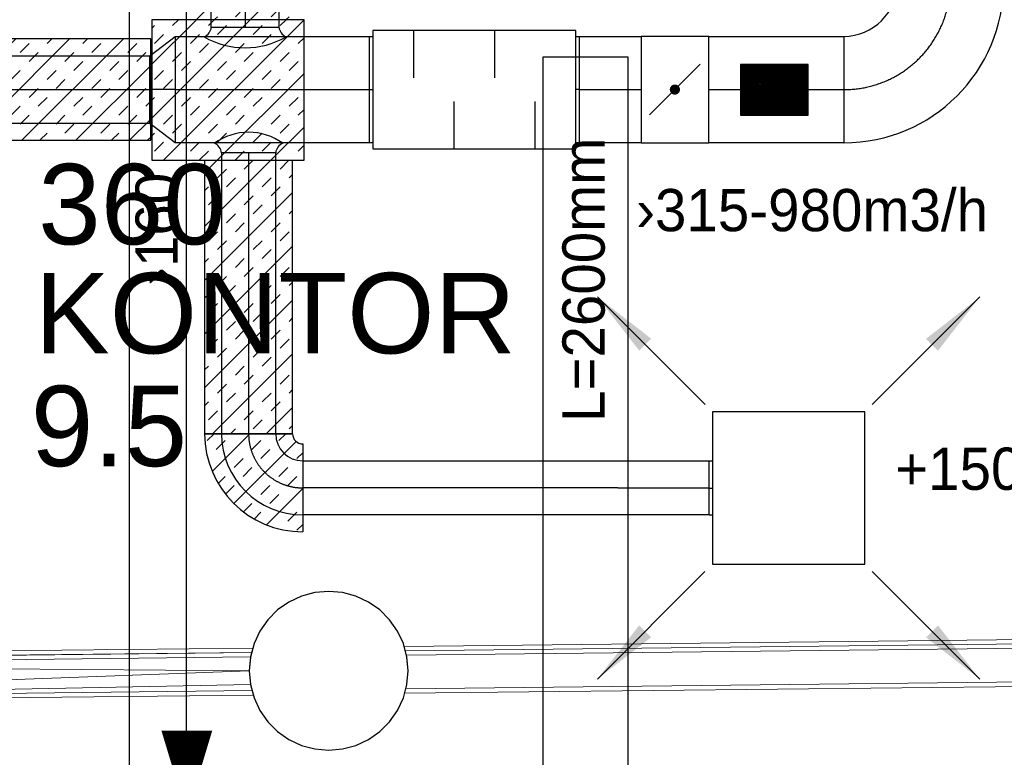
# Model space of a CAD drawing. Header units: millimetres. Extents: x 0 to 83130, y 0 to 57204.
# Tile 33 of 67: x 11189 to 14100, y 42303 to 44486. Entities that reach past the tile are written whole.
import ezdxf

# ---------------------------------------------------------------- set-up
doc = ezdxf.new("R2010")
doc.units = ezdxf.units.MM
doc.header["$LTSCALE"] = 100
doc.header["$MEASUREMENT"] = 0
doc.header["$PDMODE"] = 1
doc.linetypes.add('2V-CENT', pattern=[23, 20, -1.5, 0, -1.5])
doc.linetypes.add('V-V', pattern=[2, 1, 1])
doc.layers.get('0').update_dxf_attribs({"linetype": 'CONTINUOUS'})
for name, color, linetype in [('20603A200D001$0$832 Rominfo', 7, 'CONTINUOUS'), ('V060-', 3, 'CONTINUOUS'), ('V061-', 1, 'CONTINUOUS'), ('V070-', 3, 'CONTINUOUS'), ('V071-', 1, 'CONTINUOUS'), ('V110', 1, 'CONTINUOUS'), ('V110-', 6, 'CONTINUOUS'), ('V111', 1, 'CONTINUOUS'), ('xref', 7, 'CONTINUOUS')]:
    doc.layers.add(name, color=color, linetype=linetype)
doc.layers.add('20603A200D001$0$A-WALL', color=7, linetype='CONTINUOUS', lineweight=13)
doc.layers.add('20603A200D001$0$S-COLS', color=7, linetype='CONTINUOUS', lineweight=9)
doc.styles.add('20603A200D001$0$Arial', font='arial.ttf', dxfattribs={"height": 238.125})
doc.styles.add('FISO', font='fiso')
doc.styles.add('ISO', font='ISO')
doc.styles.add('SIMPLEX', font='SIMPLEX')

# ---------------------------------------------------------------- blocks, each defined once
blk = doc.blocks.new('CBOJ90_PB', base_point=(86107, 31352))
at = {"color": 0, "linetype": 'ByBlock'}
blk.add_arc((86106, 31353), 1, 270, 360, dxfattribs=at)
blk = doc.blocks.new('KBOJ90_PB', base_point=(86107, 31352))
at = {"color": 0, "linetype": 'ByBlock'}
for p, q in [((86106.5, 31353), (86107.5, 31353)), ((86106, 31352.5), (86106, 31351.5))]:
    blk.add_line(p, q, dxfattribs=at)
for radius in [1.5, 0.5]:
    blk.add_arc((86106, 31353), radius, 270, 360, dxfattribs=at)
blk = doc.blocks.new('3BOJ90_PB', base_point=(86107, 31352))
for p in [(86107, 31353), (86106, 31352)]:
    blk.add_point(p)
at = {"color": 1, "linetype": '2V-CENT'}
blk.add_blockref('CBOJ90_PB', (86107, 31352), dxfattribs=at)
at = {"color": 0, "linetype": 'ByBlock'}
blk.add_blockref('KBOJ90_PB', (86107, 31352), dxfattribs=at)
at = {"style": 'ISO', "flags": 3}
blk.add_attdef('0', (86107, 31352), '', height=1, dxfattribs=at)
blk = doc.blocks.new('LD_P')
for p, q in [((-0.5, 0.5), (-0.5, -0.5)), ((0.5, 0.5), (-0.5, 0.5)), ((0.5, -0.5), (0.5, 0.5)), ((-0.5, -0.5), (0.5, -0.5))]:
    blk.add_line(p, q)
at = {"color": 1}
for p, q in [((-0.3, 0.5), (-0.3, 0.1)), ((0.1, 0.5), (0.1, 0.1)), ((-0.1, -0.5), (-0.1, -0.1)), ((0.3, -0.5), (0.3, -0.1))]:
    blk.add_line(p, q, dxfattribs=at)
blk = doc.blocks.new('C3A', base_point=(16246, 22590.5))
at = {"color": 0, "linetype": 'ByBlock'}
blk.add_line((16247, 22590.5), (16246, 22590.5), dxfattribs=at)
blk = doc.blocks.new('K3A', base_point=(16246, 22590.5))
at = {"color": 0, "linetype": 'ByBlock'}
for p, q in [((16246, 22591), (16247, 22591)), ((16247, 22591), (16247, 22590)), ((16247, 22590), (16246, 22590))]:
    blk.add_line(p, q, dxfattribs=at)
blk = doc.blocks.new('33A', base_point=(16246, 22590.5))
blk.add_point((16247, 22590.5))
at = {"color": 0, "linetype": 'ByBlock'}
blk.add_blockref('K3A', (16246, 22590.5), dxfattribs=at)
at = {"color": 1, "linetype": '2V-CENT'}
blk.add_blockref('C3A', (16246, 22590.5), dxfattribs=at)
at = {"style": 'SIMPLEX', "flags": 3}
blk.add_attdef('0', (16246, 22590.5), '', height=1, dxfattribs=at)
blk = doc.blocks.new('KSP_P', base_point=(16239.5, 22597.5))
at = {"color": 0, "linetype": 'ByBlock'}
for p, q in [((16240, 22598), (16239, 22598)), ((16239, 22598), (16239, 22597)), ((16240, 22597), (16240, 22598)), ((16239, 22597), (16240, 22597))]:
    blk.add_line(p, q, dxfattribs=at)
blk = doc.blocks.new('2SP_P', base_point=(16239.5, 22597.5))
for p in [(16239, 22597.5), (16240, 22597.5)]:
    blk.add_point(p)
at = {"color": 0, "linetype": 'ByBlock'}
blk.add_blockref('KSP_P', (16239.5, 22597.5), dxfattribs=at)
at = {"style": 'SIMPLEX', "flags": 3}
blk.add_attdef('0', (16239.5, 22597.5), '', height=1, dxfattribs=at)
blk = doc.blocks.new('SPJALL', base_point=(16229, 22594))
at = {"color": 1}
blk.add_line((16228.625, 22593.625), (16229.375, 22594.375), dxfattribs=at)
at = {"color": 1, "const_width": 0.075}
blk.add_lwpolyline([(16229, 22594.0375, -1), (16229, 22593.9625, -1), (16229, 22594.0375, -1)], format="xyb", dxfattribs=at)
blk = doc.blocks.new('CCDIMF_315X200X75', base_point=(3095.5, 30301.1))
at = {"color": 0, "linetype": 'ByBlock'}
blk.add_line((3058, 30301.1), (3133, 30301.1), dxfattribs=at)
blk = doc.blocks.new('KCDIMF_315X200X75', base_point=(3095.5, 30301.1))
at = {"color": 0, "linetype": 'ByBlock'}
for p, q in [((3058, 30143.6), (3058, 30458.6)), ((3058, 30458.6), (3133, 30401.1)), ((3133, 30401.1), (3133, 30201.1)), ((3133, 30201.1), (3058, 30143.6))]:
    blk.add_line(p, q, dxfattribs=at)
blk = doc.blocks.new('3CDIMF_315X200X75', base_point=(3095.5, 30301.1))
for p in [(3058, 30301.1), (3133, 30301.1)]:
    blk.add_point(p)
at = {"color": 0, "linetype": 'ByBlock'}
blk.add_blockref('KCDIMF_315X200X75', (3095.5, 30301.1), dxfattribs=at)
at = {"color": 1, "linetype": '2V-CENT'}
blk.add_blockref('CCDIMF_315X200X75', (3095.5, 30301.1), dxfattribs=at)
at = {"style": 'SIMPLEX', "flags": 3}
blk.add_attdef('0', (3095.5, 30301.1), '', height=1, dxfattribs=at)
blk = doc.blocks.new('V420', base_point=(455, 404.5))
blk.add_line((455, 404.5), (464, 404.5))
blk.add_solid([(455, 404.5), (459, 405), (459, 404)])
blk = doc.blocks.new('V421', base_point=(455.5, 404.5))
at = {"rotation": 180}
blk.add_blockref('V420', (464.5, 404.5), dxfattribs=at)
blk = doc.blocks.new('TAK_P', base_point=(16247.5, 22586.5))
for p, q in [((16248, 22587), (16247, 22587)), ((16247, 22587), (16247, 22586)), ((16248, 22586), (16248, 22587)), ((16247, 22586), (16248, 22586))]:
    blk.add_line(p, q)
blk = doc.blocks.new('*X127')
at = {"color": 0}
for p, q in [((2210, 47022.9), (2227.4, 47040.3)), ((2210, 46916.8), (2317.4, 47024.2)), ((2227.4, 46987.2), (2253.9, 47013.8)), ((2333.5, 46987.2), (2353.2, 47007)), ((2360, 46960.7), (2385.2, 46985.9)), ((2229.7, 46777.4), (2413.6, 46961.3)), ((2280.4, 46934.2), (2306.9, 46960.7)), ((2306.9, 46907.7), (2333.5, 46934.2)), ((2413, 46907.7), (2438.6, 46933.3)), ((2227.4, 46881.2), (2253.9, 46907.7)), ((2253.9, 46854.7), (2280.4, 46881.2)), ((2360, 46854.7), (2386.5, 46881.2)), ((2439.5, 46881.2), (2460, 46901.7)), ((2366.2, 46754.8), (2477.7, 46866.3)), ((2386.5, 46828.1), (2413, 46854.7)), ((2210, 46810.7), (2227.4, 46828.1)), ((2306.9, 46801.6), (2333.5, 46828.1)), ((2333.5, 46775.1), (2360, 46801.6)), ((2439.5, 46775.1), (2466, 46801.6)), ((2260.2, 46754.8), (2280.4, 46775.1)), ((2472.3, 46754.8), (2492.6, 46775.1))]:
    blk.add_line(p, q, dxfattribs=at)
blk = doc.blocks.new('*X131')
at = {"color": 0}
for p, q in [((11705.3, 46229.8), (11961.6, 46486.1)), ((11705.3, 46388.9), (11802.5, 46486.1)), ((11746.8, 46483.4), (11749.5, 46486.1)), ((11852.9, 46483.4), (11855.5, 46486.1)), ((11879.4, 46456.9), (11905.9, 46483.4)), ((11985.5, 46456.9), (12005.3, 46476.7)), ((11705.3, 46441.9), (11720.3, 46456.9)), ((11799.8, 46430.4), (11826.4, 46456.9)), ((11826.4, 46403.9), (11852.9, 46430.4)), ((11932.4, 46403.9), (11958.9, 46430.4)), ((11746.8, 46377.4), (11773.3, 46403.9)), ((11958.9, 46377.4), (11985.5, 46403.9)), ((11705.3, 46070.7), (12005.3, 46370.7)), ((11773.3, 46350.8), (11799.8, 46377.4)), ((11879.4, 46350.8), (11905.9, 46377.4)), ((11705.3, 46335.8), (11720.3, 46350.8)), ((11905.9, 46324.3), (11932.4, 46350.8)), ((11720.3, 46297.8), (11746.8, 46324.3)), ((11826.4, 46297.8), (11852.9, 46324.3)), ((11773.3, 46244.8), (11799.8, 46271.3)), ((11852.9, 46271.3), (11879.4, 46297.8)), ((11958.9, 46271.3), (11985.5, 46297.8)), ((11799.8, 46218.3), (11826.4, 46244.8)), ((11905.9, 46218.3), (11932.4, 46244.8)), ((11985.5, 46244.8), (12005.3, 46264.6)), ((11705.3, 45911.6), (12005.3, 46211.6)), ((11720.3, 46191.8), (11746.8, 46218.3)), ((11932.4, 46191.8), (11958.9, 46218.3)), ((11746.8, 46165.2), (11773.3, 46191.8)), ((11852.9, 46165.2), (11879.4, 46191.8)), ((11879.4, 46138.7), (11905.9, 46165.2)), ((11985.5, 46138.7), (12005.3, 46158.5)), ((11705.3, 46123.7), (11720.3, 46138.7)), ((11799.8, 46112.2), (11826.4, 46138.7)), ((11826.4, 46085.7), (11852.9, 46112.2)), ((11932.4, 46085.7), (11958.9, 46112.2)), ((11746.8, 46059.2), (11773.3, 46085.7)), ((11958.9, 46059.2), (11985.5, 46085.7)), ((11705.3, 45752.5), (12005.3, 46052.5)), ((11773.3, 46032.7), (11799.8, 46059.2)), ((11879.4, 46032.7), (11905.9, 46059.2)), ((11705.3, 46017.6), (11720.3, 46032.7)), ((11905.9, 46006.1), (11932.4, 46032.7)), ((11720.3, 45979.6), (11746.8, 46006.1)), ((11826.4, 45979.6), (11852.9, 46006.1)), ((11852.9, 45953.1), (11879.4, 45979.6)), ((11958.9, 45953.1), (11985.5, 45979.6)), ((11773.3, 45926.6), (11799.8, 45953.1)), ((11799.8, 45900.1), (11826.4, 45926.6)), ((11905.9, 45900.1), (11932.4, 45926.6)), ((11985.5, 45926.6), (12005.3, 45946.4)), ((11705.3, 45593.4), (12005.3, 45893.4)), ((11720.3, 45873.6), (11746.8, 45900.1)), ((11932.4, 45873.6), (11958.9, 45900.1)), ((11746.8, 45847), (11773.3, 45873.6)), ((11852.9, 45847), (11879.4, 45873.6)), ((11879.4, 45820.5), (11905.9, 45847)), ((11985.5, 45820.5), (12005.3, 45840.3)), ((11705.3, 45805.5), (11720.3, 45820.5)), ((11799.8, 45794), (11826.4, 45820.5)), ((11826.4, 45767.5), (11852.9, 45794)), ((11932.4, 45767.5), (11958.9, 45794)), ((11746.8, 45741), (11773.3, 45767.5)), ((11958.9, 45741), (11985.5, 45767.5)), ((11705.3, 45434.3), (12005.3, 45734.3)), ((11773.3, 45714.5), (11799.8, 45741)), ((11879.4, 45714.5), (11905.9, 45741)), ((11705.3, 45699.4), (11720.3, 45714.5)), ((11720.3, 45661.4), (11746.8, 45687.9)), ((11826.4, 45661.4), (11852.9, 45687.9)), ((11905.9, 45687.9), (11932.4, 45714.5)), ((11852.9, 45634.9), (11879.4, 45661.4)), ((11958.9, 45634.9), (11985.5, 45661.4)), ((11773.3, 45608.4), (11799.8, 45634.9)), ((11799.8, 45581.9), (11826.4, 45608.4)), ((11905.9, 45581.9), (11932.4, 45608.4)), ((11985.5, 45608.4), (12005.3, 45628.2)), ((11705.3, 45275.2), (12005.3, 45575.2)), ((11720.3, 45555.4), (11746.8, 45581.9)), ((11932.4, 45555.4), (11958.9, 45581.9)), ((11746.8, 45528.8), (11773.3, 45555.4)), ((11852.9, 45528.8), (11879.4, 45555.4)), ((11879.4, 45502.3), (11905.9, 45528.8)), ((11985.5, 45502.3), (12005.3, 45522.1)), ((11705.3, 45487.3), (11720.3, 45502.3)), ((11799.8, 45475.8), (11826.4, 45502.3)), ((11826.4, 45449.3), (11852.9, 45475.8)), ((11932.4, 45449.3), (11958.9, 45475.8)), ((11746.8, 45422.8), (11773.3, 45449.3)), ((11958.9, 45422.8), (11985.5, 45449.3)), ((11705.3, 45116.1), (12005.3, 45416.1)), ((11705.3, 45381.2), (11720.3, 45396.3)), ((11773.3, 45396.3), (11799.8, 45422.8)), ((11879.4, 45396.3), (11905.9, 45422.8)), ((11905.9, 45369.7), (11932.4, 45396.3)), ((11720.3, 45343.2), (11746.8, 45369.7)), ((11826.4, 45343.2), (11852.9, 45369.7)), ((11852.9, 45316.7), (11879.4, 45343.2)), ((11958.9, 45316.7), (11985.5, 45343.2)), ((11773.3, 45290.2), (11799.8, 45316.7)), ((11985.5, 45290.2), (12005.3, 45310)), ((11799.8, 45263.7), (11826.4, 45290.2)), ((11905.9, 45263.7), (11932.4, 45290.2)), ((11705.3, 44957), (12005.3, 45257)), ((11720.3, 45237.2), (11746.8, 45263.7)), ((11932.4, 45237.2), (11958.9, 45263.7)), ((11746.8, 45210.6), (11773.3, 45237.2)), ((11852.9, 45210.6), (11879.4, 45237.2)), ((11879.4, 45184.1), (11905.9, 45210.6)), ((11985.5, 45184.1), (12005.3, 45203.9)), ((11705.3, 45169.1), (11720.3, 45184.1)), ((11799.8, 45157.6), (11826.4, 45184.1)), ((11826.4, 45131.1), (11852.9, 45157.6)), ((11932.4, 45131.1), (11958.9, 45157.6)), ((11746.8, 45104.6), (11773.3, 45131.1)), ((11773.3, 45078.1), (11799.8, 45104.6)), ((11879.4, 45078.1), (11905.9, 45104.6)), ((11958.9, 45104.6), (11985.5, 45131.1)), ((11705.3, 44797.9), (12005.3, 45097.9)), ((11705.3, 45063), (11720.3, 45078.1)), ((11905.9, 45051.5), (11932.4, 45078.1)), ((11720.3, 45025), (11746.8, 45051.5)), ((11826.4, 45025), (11852.9, 45051.5)), ((11852.9, 44998.5), (11879.4, 45025)), ((11958.9, 44998.5), (11985.5, 45025)), ((11773.3, 44972), (11799.8, 44998.5)), ((11985.5, 44972), (12005.3, 44991.8)), ((11799.8, 44945.5), (11826.4, 44972)), ((11905.9, 44945.5), (11932.4, 44972)), ((11705.3, 44638.8), (12005.3, 44938.8)), ((11720.3, 44919), (11746.8, 44945.5)), ((11932.4, 44919), (11958.9, 44945.5)), ((11746.8, 44892.4), (11773.3, 44919)), ((11852.9, 44892.4), (11879.4, 44919)), ((11879.4, 44865.9), (11905.9, 44892.4)), ((11985.5, 44865.9), (12005.3, 44885.7)), ((11705.3, 44850.9), (11720.3, 44865.9)), ((11799.8, 44839.4), (11826.4, 44865.9)), ((11826.4, 44812.9), (11852.9, 44839.4)), ((11932.4, 44812.9), (11958.9, 44839.4)), ((11746.8, 44786.4), (11773.3, 44812.9)), ((11773.3, 44759.9), (11799.8, 44786.4)), ((11879.4, 44759.9), (11905.9, 44786.4)), ((11958.9, 44786.4), (11985.5, 44812.9)), ((11705.3, 44744.8), (11720.3, 44759.9)), ((11711.7, 44486.1), (12005.3, 44779.7)), ((11905.9, 44733.3), (11932.4, 44759.9)), ((11720.3, 44706.8), (11746.8, 44733.3)), ((11826.4, 44706.8), (11852.9, 44733.3)), ((11852.9, 44680.3), (11879.4, 44706.8)), ((11958.9, 44680.3), (11985.5, 44706.8)), ((11773.3, 44653.8), (11799.8, 44680.3)), ((11985.5, 44653.8), (12005.3, 44673.6)), ((11799.8, 44627.3), (11826.4, 44653.8)), ((11905.9, 44627.3), (11932.4, 44653.8)), ((11720.3, 44600.8), (11746.8, 44627.3)), ((11870.8, 44486.1), (12005.3, 44620.6)), ((11932.4, 44600.8), (11958.9, 44627.3)), ((11746.8, 44574.2), (11773.3, 44600.8)), ((11852.9, 44574.2), (11879.4, 44600.8)), ((11879.4, 44547.7), (11905.9, 44574.2)), ((11985.5, 44547.7), (12005.3, 44567.5)), ((11705.3, 44532.7), (11720.3, 44547.7)), ((11799.8, 44521.2), (11826.4, 44547.7)), ((11764.7, 44486.1), (11773.3, 44494.7)), ((11826.4, 44494.7), (11852.9, 44521.2)), ((11932.4, 44494.7), (11958.9, 44521.2)), ((11976.8, 44486.1), (11985.5, 44494.7)), ((11579.4, 44353.8), (11711.2, 44485.6)), ((11579.4, 44194.7), (11870.3, 44485.6)), ((11579.4, 44459.9), (11587.7, 44468.2)), ((11614.4, 44070.6), (12029.4, 44485.6)), ((11640.7, 44468.2), (11658.1, 44485.6)), ((11746.8, 44468.2), (11764.2, 44485.6)), ((11773.3, 44441.7), (11799.8, 44468.2)), ((11879.4, 44441.7), (11905.9, 44468.2)), ((11958.9, 44468.2), (11976.3, 44485.6)), ((11587.7, 44415.1), (11614.2, 44441.7)), ((11693.8, 44415.1), (11720.3, 44441.7)), ((11905.9, 44415.1), (11932.4, 44441.7)), ((10102.8, 44415.1), (10116.5, 44428.9)), ((10102.9, 44309.2), (10222.6, 44428.9)), ((10113.9, 44161.1), (10381.7, 44428.9)), ((10129.3, 44388.6), (10155.8, 44415.1)), ((10235.4, 44388.6), (10261.9, 44415.1)), ((10240.8, 44128.9), (10540.8, 44428.9)), ((10314.9, 44415.1), (10328.6, 44428.9)), ((10399.9, 44128.9), (10699.9, 44428.9)), ((10421, 44415.1), (10434.7, 44428.9)), ((10447.5, 44388.6), (10474, 44415.1)), ((10553.6, 44388.6), (10580.1, 44415.1)), ((10559, 44128.9), (10859, 44428.9)), ((10633.1, 44415.1), (10646.8, 44428.9)), ((10718.1, 44128.9), (11018.1, 44428.9)), ((10739.2, 44415.1), (10752.9, 44428.9)), ((10765.7, 44388.6), (10792.2, 44415.1)), ((10871.8, 44388.6), (10898.3, 44415.1)), ((10877.2, 44128.9), (11177.2, 44428.9)), ((10951.3, 44415.1), (10965, 44428.9)), ((11036.3, 44128.9), (11336.3, 44428.9)), ((11057.4, 44415.1), (11071.1, 44428.9)), ((11083.9, 44388.6), (11110.4, 44415.1)), ((11190, 44388.6), (11216.5, 44415.1)), ((11195.4, 44128.9), (11495.4, 44428.9)), ((11269.5, 44415.1), (11283.2, 44428.9)), ((11375.6, 44415.1), (11389.3, 44428.9)), ((11402.1, 44388.6), (11428.6, 44415.1)), ((11508.2, 44388.6), (11534.7, 44415.1)), ((11720.3, 44388.6), (11746.8, 44415.1)), ((11826.4, 44388.6), (11852.9, 44415.1)), ((12012, 44415.1), (12029.4, 44432.6)), ((10261.9, 44362.1), (10288.4, 44388.6)), ((10368, 44362.1), (10394.5, 44388.6)), ((10580.1, 44362.1), (10606.6, 44388.6)), ((10686.2, 44362.1), (10712.7, 44388.6)), ((10898.3, 44362.1), (10924.8, 44388.6)), ((11004.3, 44362.1), (11030.9, 44388.6)), ((11216.5, 44362.1), (11243, 44388.6)), ((11322.5, 44362.1), (11349.1, 44388.6)), ((11534.7, 44362.1), (11561.2, 44388.6)), ((11640.7, 44362.1), (11667.3, 44388.6)), ((11852.9, 44362.1), (11879.4, 44388.6)), ((11958.9, 44362.1), (11985.5, 44388.6)), ((10099.3, 44358.6), (10102.8, 44362.1)), ((10182.3, 44335.6), (10208.9, 44362.1)), ((10394.5, 44335.6), (10421, 44362.1)), ((10500.5, 44335.6), (10527.1, 44362.1)), ((10712.7, 44335.6), (10739.2, 44362.1)), ((10818.7, 44335.6), (10845.3, 44362.1)), ((11030.9, 44335.6), (11057.4, 44362.1)), ((11136.9, 44335.6), (11163.4, 44362.1)), ((11349.1, 44335.6), (11375.6, 44362.1)), ((11354.5, 44128.9), (11576.3, 44350.7)), ((11455.1, 44335.6), (11481.6, 44362.1)), ((11667.3, 44335.6), (11693.8, 44362.1)), ((11773.3, 44335.6), (11799.8, 44362.1)), ((11985.5, 44335.6), (12012, 44362.1)), ((10208.9, 44309.1), (10235.4, 44335.6)), ((10314.9, 44309.1), (10341.4, 44335.6)), ((10527.1, 44309.1), (10553.6, 44335.6)), ((10633.1, 44309.1), (10659.6, 44335.6)), ((10845.3, 44309.1), (10871.8, 44335.6)), ((10951.3, 44309.1), (10977.8, 44335.6)), ((11163.4, 44309.1), (11190, 44335.6)), ((11269.5, 44309.1), (11296, 44335.6)), ((11481.6, 44309.1), (11508.2, 44335.6)), ((11587.7, 44309.1), (11614.2, 44335.6)), ((11773.5, 44070.6), (12029.4, 44326.5)), ((11799.8, 44309.1), (11826.4, 44335.6)), ((11905.9, 44309.1), (11932.4, 44335.6)), ((10129.3, 44282.6), (10155.8, 44309.1)), ((10341.4, 44282.6), (10368, 44309.1)), ((10447.5, 44282.6), (10474, 44309.1)), ((10659.6, 44282.6), (10686.2, 44309.1)), ((10765.7, 44282.6), (10792.2, 44309.1)), ((10977.8, 44282.6), (11004.3, 44309.1)), ((11083.9, 44282.6), (11110.4, 44309.1)), ((11296, 44282.6), (11322.5, 44309.1)), ((11402.1, 44282.6), (11428.6, 44309.1)), ((11614.2, 44282.6), (11640.7, 44309.1)), ((11720.3, 44282.6), (11746.8, 44309.1)), ((11932.4, 44282.6), (11958.9, 44309.1)), ((10155.8, 44256), (10182.3, 44282.6)), ((10261.9, 44256), (10288.4, 44282.6)), ((10474, 44256), (10500.5, 44282.6)), ((10580.1, 44256), (10606.6, 44282.6)), ((10792.2, 44256), (10818.7, 44282.6)), ((10898.3, 44256), (10924.8, 44282.6)), ((11110.4, 44256), (11136.9, 44282.6)), ((11216.5, 44256), (11243, 44282.6)), ((11428.6, 44256), (11455.1, 44282.6)), ((11534.7, 44256), (11561.2, 44282.6)), ((11746.8, 44256), (11773.3, 44282.6)), ((11852.9, 44256), (11879.4, 44282.6)), ((10288.4, 44229.5), (10314.9, 44256)), ((10394.5, 44229.5), (10421, 44256)), ((10606.6, 44229.5), (10633.1, 44256)), ((10712.7, 44229.5), (10739.2, 44256)), ((10924.8, 44229.5), (10951.3, 44256)), ((11030.9, 44229.5), (11057.4, 44256)), ((11243, 44229.5), (11269.5, 44256)), ((11349.1, 44229.5), (11375.6, 44256)), ((11561.2, 44229.5), (11576.3, 44244.6)), ((11579.4, 44247.8), (11587.7, 44256)), ((11667.3, 44229.5), (11693.8, 44256)), ((11879.4, 44229.5), (11905.9, 44256)), ((11985.5, 44229.5), (12012, 44256)), ((10110.3, 44210.5), (10129.3, 44229.5)), ((10208.9, 44203), (10235.4, 44229.5)), ((10235.4, 44176.5), (10261.9, 44203)), ((10341.4, 44176.5), (10368, 44203)), ((10421, 44203), (10447.5, 44229.5)), ((10527.1, 44203), (10553.6, 44229.5)), ((10553.6, 44176.5), (10580.1, 44203)), ((10659.6, 44176.5), (10686.2, 44203)), ((10739.2, 44203), (10765.7, 44229.5)), ((10845.3, 44203), (10871.8, 44229.5)), ((10871.8, 44176.5), (10898.3, 44203)), ((10977.8, 44176.5), (11004.3, 44203)), ((11057.4, 44203), (11083.9, 44229.5)), ((11163.4, 44203), (11190, 44229.5)), ((11190, 44176.5), (11216.5, 44203)), ((11296, 44176.5), (11322.5, 44203)), ((11375.6, 44203), (11402.1, 44229.5)), ((11481.6, 44203), (11508.2, 44229.5)), ((11508.2, 44176.5), (11534.7, 44203)), ((11614.2, 44176.5), (11640.7, 44203)), ((11693.8, 44203), (11720.3, 44229.5)), ((11799.8, 44203), (11826.4, 44229.5)), ((11826.4, 44176.5), (11852.9, 44203)), ((11932.4, 44176.5), (11958.9, 44203)), ((12012, 44203), (12029.4, 44220.5)), ((10155.8, 44150), (10182.3, 44176.5)), ((10368, 44150), (10394.5, 44176.5)), ((10474, 44150), (10500.5, 44176.5)), ((10686.2, 44150), (10712.7, 44176.5)), ((10792.2, 44150), (10818.7, 44176.5)), ((11004.3, 44150), (11030.9, 44176.5)), ((11110.4, 44150), (11136.9, 44176.5)), ((11322.5, 44150), (11349.1, 44176.5)), ((11428.6, 44150), (11455.1, 44176.5)), ((11513.6, 44128.9), (11576.3, 44191.6)), ((11640.7, 44150), (11667.3, 44176.5)), ((11746.8, 44150), (11773.3, 44176.5)), ((11958.9, 44150), (11985.5, 44176.5)), ((10187.7, 44128.9), (10208.9, 44150)), ((10293.8, 44128.9), (10314.9, 44150)), ((10505.9, 44128.9), (10527.1, 44150)), ((10612, 44128.9), (10633.1, 44150)), ((10824.1, 44128.9), (10845.3, 44150)), ((10930.2, 44128.9), (10951.3, 44150)), ((11142.3, 44128.9), (11163.4, 44150)), ((11248.4, 44128.9), (11269.5, 44150)), ((11460.5, 44128.9), (11481.6, 44150)), ((11579.4, 44141.7), (11587.7, 44150)), ((11773.3, 44123.5), (11799.8, 44150)), ((11879.4, 44123.5), (11905.9, 44150)), ((11932.6, 44070.6), (12029.4, 44167.4)), ((11566.6, 44128.9), (11576.3, 44138.6)), ((11587.7, 44096.9), (11614.2, 44123.5)), ((11693.8, 44096.9), (11720.3, 44123.5)), ((11905.9, 44096.9), (11932.4, 44123.5)), ((12012, 44096.9), (12029.4, 44114.4)), ((11720.4, 44070.6), (11746.8, 44096.9)), ((11826.5, 44070.6), (11852.9, 44096.9)), ((11735.6, 44032.7), (11771.7, 44068.8)), ((11735.6, 43873.6), (11930.8, 44068.8)), ((11852.9, 44043.9), (11877.8, 44068.8)), ((11958.9, 44043.9), (11983.9, 44068.8)), ((11773.3, 44017.4), (11799.8, 44043.9)), ((11985.5, 44017.4), (11995.6, 44027.6)), ((11799.8, 43990.9), (11826.4, 44017.4)), ((11905.9, 43990.9), (11932.4, 44017.4)), ((11735.6, 43979.7), (11746.8, 43990.9)), ((11735.6, 43714.5), (11995.6, 43974.5)), ((11932.4, 43964.4), (11958.9, 43990.9)), ((11746.8, 43937.8), (11773.3, 43964.4)), ((11852.9, 43937.8), (11879.4, 43964.4)), ((11799.8, 43884.8), (11826.4, 43911.3)), ((11879.4, 43911.3), (11905.9, 43937.8)), ((11985.5, 43911.3), (11995.6, 43921.5)), ((11826.4, 43858.3), (11852.9, 43884.8)), ((11932.4, 43858.3), (11958.9, 43884.8)), ((11746.8, 43831.8), (11773.3, 43858.3)), ((11958.9, 43831.8), (11985.5, 43858.3)), ((11773.3, 43805.3), (11799.8, 43831.8)), ((11879.4, 43805.3), (11905.9, 43831.8)), ((11735.6, 43555.4), (11995.6, 43815.4)), ((11905.9, 43778.7), (11932.4, 43805.3)), ((11735.6, 43767.6), (11746.8, 43778.7)), ((11826.4, 43752.2), (11852.9, 43778.7)), ((11852.9, 43725.7), (11879.4, 43752.2)), ((11958.9, 43725.7), (11985.5, 43752.2)), ((11773.3, 43699.2), (11799.8, 43725.7)), ((11985.5, 43699.2), (11995.6, 43709.4)), ((11799.8, 43672.7), (11826.4, 43699.2)), ((11905.9, 43672.7), (11932.4, 43699.2)), ((11735.6, 43661.5), (11746.8, 43672.7)), ((11735.6, 43396.3), (11995.6, 43656.3)), ((11932.4, 43646.2), (11958.9, 43672.7)), ((11746.8, 43619.6), (11773.3, 43646.2)), ((11852.9, 43619.6), (11879.4, 43646.2)), ((11879.4, 43593.1), (11905.9, 43619.6)), ((11799.8, 43566.6), (11826.4, 43593.1)), ((11985.5, 43593.1), (11995.6, 43603.3)), ((11826.4, 43540.1), (11852.9, 43566.6)), ((11932.4, 43540.1), (11958.9, 43566.6)), ((11746.8, 43513.6), (11773.3, 43540.1)), ((11958.9, 43513.6), (11985.5, 43540.1)), ((11773.3, 43487.1), (11799.8, 43513.6)), ((11879.4, 43487.1), (11905.9, 43513.6)), ((11758.8, 43260.4), (11995.6, 43497.2)), ((11905.9, 43460.6), (11932.4, 43487.1)), ((11735.6, 43449.4), (11746.8, 43460.6)), ((11826.4, 43434), (11852.9, 43460.6)), ((11852.9, 43407.5), (11879.4, 43434)), ((11958.9, 43407.5), (11985.5, 43434)), ((11773.3, 43381), (11799.8, 43407.5)), ((11985.5, 43381), (11995.6, 43391.2)), ((11799.8, 43354.5), (11826.4, 43381)), ((11905.9, 43354.5), (11932.4, 43381)), ((11735.6, 43343.3), (11746.8, 43354.5)), ((11917.9, 43260.4), (11995.6, 43338.1)), ((11932.4, 43328), (11958.9, 43354.5)), ((11746.8, 43301.5), (11773.3, 43328)), ((11852.9, 43301.5), (11879.4, 43328)), ((11879.4, 43274.9), (11905.9, 43301.5)), ((11811.8, 43260.4), (11826.4, 43274.9)), ((11985.5, 43274.9), (11995.6, 43285.1))]:
    blk.add_line(p, q, dxfattribs=at)
blk = doc.blocks.new('*X123')
at = {"color": 0}
for p, q in [((52042.3, 22944.8), (52338.1, 23240.6)), ((52042.3, 22953.7), (52329.2, 23240.6)), ((52042.3, 22962.5), (52320.4, 23240.6)), ((52042.3, 22971.4), (52311.6, 23240.6)), ((52042.3, 22980.2), (52302.7, 23240.6)), ((52042.3, 22989), (52293.9, 23240.6)), ((52042.3, 22997.9), (52285, 23240.6)), ((52042.3, 23006.7), (52276.2, 23240.6)), ((52042.3, 23015.6), (52267.4, 23240.6)), ((52042.3, 23024.4), (52258.5, 23240.6)), ((52042.3, 23033.2), (52249.7, 23240.6)), ((52042.3, 23042.1), (52240.8, 23240.6)), ((52042.3, 23050.9), (52232, 23240.6)), ((52042.3, 23059.7), (52223.2, 23240.6)), ((52042.3, 23068.6), (52214.3, 23240.6)), ((52042.3, 23077.4), (52205.5, 23240.6)), ((52042.3, 23086.3), (52196.7, 23240.6)), ((52042.3, 23095.1), (52187.8, 23240.6)), ((52042.3, 23103.9), (52179, 23240.6)), ((52042.3, 23112.8), (52170.1, 23240.6)), ((52042.3, 23121.6), (52161.3, 23240.6)), ((52042.3, 23130.5), (52152.5, 23240.6)), ((52042.3, 23139.3), (52143.6, 23240.6)), ((52042.3, 23148.1), (52134.8, 23240.6)), ((52042.3, 23157), (52125.9, 23240.6)), ((52042.3, 23165.8), (52117.1, 23240.6)), ((52042.3, 23174.7), (52108.3, 23240.6)), ((52042.3, 23183.5), (52099.4, 23240.6)), ((52042.3, 23192.3), (52090.6, 23240.6)), ((52042.3, 23201.2), (52081.7, 23240.6)), ((52042.3, 23210), (52072.9, 23240.6)), ((52042.3, 23218.8), (52064.1, 23240.6)), ((52042.3, 23227.7), (52055.2, 23240.6)), ((52042.3, 23236.5), (52046.4, 23240.6)), ((52046.9, 22940.6), (52346.9, 23240.6)), ((52055.8, 22940.6), (52355.8, 23240.6)), ((52064.6, 22940.6), (52364.6, 23240.6)), ((52073.4, 22940.6), (52373.4, 23240.6)), ((52082.3, 22940.6), (52382.3, 23240.6)), ((52091.1, 22940.6), (52391.1, 23240.6)), ((52099.9, 22940.6), (52399.9, 23240.6)), ((52108.8, 22940.6), (52408.8, 23240.6)), ((52117.6, 22940.6), (52417.6, 23240.6)), ((52126.5, 22940.6), (52426.5, 23240.6)), ((52135.3, 22940.6), (52435.3, 23240.6)), ((52144.1, 22940.6), (52442.3, 23238.8)), ((52153, 22940.6), (52442.3, 23229.9)), ((52161.8, 22940.6), (52442.3, 23221.1)), ((52170.7, 22940.6), (52442.3, 23212.3)), ((52179.5, 22940.6), (52442.3, 23203.4)), ((52188.3, 22940.6), (52442.3, 23194.6)), ((52197.2, 22940.6), (52442.3, 23185.7)), ((52206, 22940.6), (52442.3, 23176.9)), ((52214.9, 22940.6), (52442.3, 23168.1)), ((52223.7, 22940.6), (52442.3, 23159.2)), ((52232.5, 22940.6), (52442.3, 23150.4)), ((52241.4, 22940.6), (52442.3, 23141.5)), ((52250.2, 22940.6), (52442.3, 23132.7)), ((52259, 22940.6), (52442.3, 23123.9)), ((52267.9, 22940.6), (52442.3, 23115)), ((52276.7, 22940.6), (52442.3, 23106.2)), ((52285.6, 22940.6), (52442.3, 23097.4)), ((52294.4, 22940.6), (52442.3, 23088.5)), ((52303.2, 22940.6), (52442.3, 23079.7)), ((52312.1, 22940.6), (52442.3, 23070.8)), ((52320.9, 22940.6), (52442.3, 23062)), ((52329.8, 22940.6), (52442.3, 23053.2)), ((52338.6, 22940.6), (52442.3, 23044.3)), ((52347.4, 22940.6), (52442.3, 23035.5)), ((52356.3, 22940.6), (52442.3, 23026.6)), ((52365.1, 22940.6), (52442.3, 23017.8)), ((52374, 22940.6), (52442.3, 23009)), ((52382.8, 22940.6), (52442.3, 23000.1)), ((52391.6, 22940.6), (52442.3, 22991.3)), ((52400.5, 22940.6), (52442.3, 22982.4)), ((52409.3, 22940.6), (52442.3, 22973.6)), ((52418.1, 22940.6), (52442.3, 22964.8)), ((52427, 22940.6), (52442.3, 22955.9)), ((52435.8, 22940.6), (52442.3, 22947.1))]:
    blk.add_line(p, q, dxfattribs=at)
blk = doc.blocks.new('20603A200D001$0$COLUMN 518587 - COLUMN 518587-372124-P03')
at = {"layer": '20603A200D001$0$S-COLS', "lineweight": 30}
for p, q in [((0, 235), (-40.8, 231.4)), ((40.8, 231.4), (0, 235)), ((-80.4, 220.8), (-117.5, 203.5)), ((-40.8, 231.4), (-80.4, 220.8)), ((80.4, 220.8), (40.8, 231.4)), ((117.5, 203.5), (80.4, 220.8)), ((-151.1, 180), (-180, 151.1)), ((-117.5, 203.5), (-151.1, 180)), ((151.1, 180), (117.5, 203.5)), ((180, 151.1), (151.1, 180)), ((-180, 151.1), (-203.5, 117.5)), ((203.5, 117.5), (180, 151.1)), ((-203.5, 117.5), (-220.8, 80.4)), ((220.8, 80.4), (203.5, 117.5)), ((-220.8, 80.4), (-231.4, 40.8)), ((231.4, 40.8), (220.8, 80.4)), ((-231.4, 40.8), (-235, 0)), ((235, 0), (231.4, 40.8)), ((-235, 0), (-231.4, -40.8)), ((231.4, -40.8), (235, 0)), ((-231.4, -40.8), (-220.8, -80.4)), ((220.8, -80.4), (231.4, -40.8)), ((-220.8, -80.4), (-203.5, -117.5)), ((203.5, -117.5), (220.8, -80.4)), ((-203.5, -117.5), (-180, -151.1)), ((180, -151.1), (203.5, -117.5)), ((-180, -151.1), (-151.1, -180)), ((151.1, -180), (180, -151.1)), ((-151.1, -180), (-117.5, -203.5)), ((-117.5, -203.5), (-80.4, -220.8)), ((80.4, -220.8), (117.5, -203.5)), ((117.5, -203.5), (151.1, -180)), ((-80.4, -220.8), (-40.8, -231.4)), ((-40.8, -231.4), (0, -235)), ((0, -235), (40.8, -231.4)), ((40.8, -231.4), (80.4, -220.8))]:
    blk.add_line(p, q, dxfattribs=at)
blk = doc.blocks.new('20603A200D001$0$IV02_37dB 552578 - IV02_37dB-321162-P03')
at = {"layer": '20603A200D001$0$A-WALL'}
for p, q in [((29919.7, 40324.7), (27795.1, 40300.8)), ((27795.1, 40300.8), (27798.5, 40287.8)), ((27795.1, 40300.8), (27798.5, 40287.8)), ((27798.5, 40287.8), (27795.1, 40300.8)), ((27798.5, 40287.8), (29919.9, 40311.7)), ((27798.5, 40287.8), (29919.9, 40311.7)), ((29919.9, 40311.7), (27798.5, 40287.8)), ((29919.9, 40311.7), (27798.5, 40287.8)), ((29919.9, 40311.7), (27798.5, 40287.8)), ((27798.5, 40287.8), (29919.9, 40311.7)), ((27344.1, 40282.7), (25109.3, 40257.5)), ((27344.1, 40282.7), (25109.3, 40257.5)), ((25109.3, 40257.5), (27344.1, 40282.7)), ((27347.6, 40295.8), (25122.1, 40270.7)), ((25122.3, 40257.7), (27344.1, 40282.7)), ((25122.3, 40257.7), (27344.1, 40282.7)), ((27344.1, 40282.7), (25122.3, 40257.7)), ((27340.6, 40269.7), (27344.1, 40282.7)), ((27340.6, 40269.7), (27344.1, 40282.7)), ((27344.1, 40282.7), (27340.6, 40269.7)), ((27344.1, 40282.7), (27347.6, 40295.8)), ((27344.1, 40282.7), (27347.6, 40295.8)), ((27347.6, 40295.8), (27344.1, 40282.7)), ((27798.5, 40287.8), (27802, 40274.9)), ((27798.5, 40287.8), (27802, 40274.9)), ((27802, 40274.9), (27798.5, 40287.8)), ((27802, 40274.9), (29920, 40298.7)), ((27802, 40274.9), (29920, 40298.7)), ((29920, 40298.7), (27802, 40274.9)), ((29920, 40298.7), (27802, 40274.9)), ((29920, 40298.7), (27802, 40274.9)), ((27802, 40274.9), (29920, 40298.7)), ((27802, 40274.9), (27803.4, 40269.6)), ((27802, 40274.9), (27803.4, 40269.6)), ((27803.4, 40269.6), (27802, 40274.9)), ((27340.6, 40269.7), (25109.4, 40244.5)), ((25109.4, 40244.5), (27340.6, 40269.7)), ((25109.4, 40244.5), (27340.6, 40269.7)), ((27340.6, 40269.7), (25109.4, 40244.5)), ((25109.4, 40244.5), (27340.6, 40269.6)), ((27337, 40228.8), (25109.4, 40244.5)), ((27340.6, 40269.7), (26165.6, 40256.4)), ((27340.6, 40269.7), (26165.6, 40256.4)), ((27337, 40228.8), (27340.6, 40269.6)), ((27337, 40228.8), (27340.6, 40269.6)), ((27337, 40228.8), (27338.9, 40250.3)), ((27338.9, 40250.3), (27340.6, 40269.6)), ((27340.6, 40269.6), (27338.9, 40250.3)), ((27340.6, 40269.7), (27340.6, 40269.6)), ((27340.6, 40269.6), (27340.6, 40269.6)), ((27340.6, 40269.6), (27340.6, 40269.6)), ((27340.6, 40269.6), (27340.6, 40269.6)), ((27340.6, 40269.6), (27340.6, 40269.6)), ((27340.6, 40269.6), (27340.6, 40269.6)), ((27803.4, 40269.6), (27807, 40228.8)), ((27803.4, 40269.6), (27807, 40228.8)), ((27807, 40228.8), (27803.4, 40269.6)), ((27337, 40228.8), (25110.6, 40144.6)), ((27338.9, 40207.3), (27337, 40228.8)), ((27337, 40228.8), (27340.6, 40188)), ((27337, 40228.8), (27338.9, 40207.3)), ((27807, 40228.8), (27803.4, 40188)), ((27807, 40228.8), (27803.4, 40188)), ((27803.4, 40188), (27807, 40228.8)), ((27340.6, 40188), (25110.6, 40144.6)), ((27338.9, 40207.3), (27340.6, 40188)), ((27340.6, 40188), (27338.9, 40207.3)), ((27340.6, 40188), (27342.9, 40179.3)), ((27340.6, 40188), (27345.5, 40169.7)), ((27340.6, 40188), (27345.5, 40169.7)), ((27340.6, 40188), (27342.9, 40179.3)), ((27796.4, 40161.8), (29921.3, 40185.7)), ((27799.9, 40174.8), (29921.1, 40198.7)), ((27799.9, 40174.8), (29921.1, 40198.7)), ((29921.1, 40198.7), (27799.9, 40174.8)), ((29921.1, 40198.7), (27799.9, 40174.8)), ((29921.1, 40198.7), (27799.9, 40174.8)), ((27799.9, 40174.8), (29921.1, 40198.7)), ((27803.4, 40188), (27799.9, 40174.8)), ((27803.4, 40188), (27799.9, 40174.8)), ((27799.9, 40174.8), (27803.4, 40188)), ((25110.6, 40144.6), (27345.5, 40169.7)), ((25123.6, 40144.7), (27345.5, 40169.7)), ((27345.5, 40169.7), (25123.6, 40144.7)), ((27345.5, 40169.7), (25123.6, 40144.7)), ((25123.7, 40131.7), (27348.9, 40156.8)), ((26287.5, 40157.8), (27345.5, 40169.7)), ((27345.5, 40169.7), (26287.5, 40157.8)), ((27345.5, 40169.7), (27342.9, 40179.3)), ((27348.9, 40156.8), (27345.5, 40169.7)), ((27348.9, 40156.8), (27345.5, 40169.7)), ((27345.5, 40169.7), (27348.9, 40156.8)), ((27799.9, 40174.8), (27796.4, 40161.8)), ((27799.9, 40174.8), (27796.4, 40161.8)), ((27796.4, 40161.8), (27799.9, 40174.8))]:
    blk.add_line(p, q, dxfattribs=at)
blk = doc.blocks.new('20603A200D001')
blk.add_blockref('20603A200D001$0$IV02_37dB 552578 - IV02_37dB-321162-P03', (0, 0))
at = {"layer": '20603A200D001$0$S-COLS'}
blk.add_blockref('20603A200D001$0$COLUMN 518587 - COLUMN 518587-372124-P03', (27572, 40228.5), dxfattribs=at)
at = {"layer": '20603A200D001$0$832 Rominfo', "style": '20603A200D001$0$Arial'}
for s, p in [('360', (26712.8, 41490.4)), ('KONTOR', (26702.4, 41167.8)), ('9.5', (26690.9, 40834))]:
    blk.add_text(s, height=238.12, dxfattribs=at).set_placement(p)

msp = doc.modelspace()

# ---------------------------------------------------------------- linework, layer by layer
at = {"layer": 'V060-', "linetype": 'Continuous'}
for p, q in [((11755.27, 44463.61, 171), (11755.27, 47672.08, 171)), ((11955.27, 47672.08, 171), (11955.27, 44463.61, 171)), ((11648.14, 44436.5), (12223.01, 44436.5)), ((12843.01, 44436.5), (13026.22, 44436.5)), ((13226.22, 44436.5), (13626, 44436.5)), ((8199.96, 44379), (11572.7, 44379)), ((11572.7, 44179), (8199.96, 44179)), ((12223.01, 44121.5), (11648.14, 44121.5)), ((13026.22, 44121.5), (12843.01, 44121.5)), ((13626, 44121.5), (13226.22, 44121.5)), ((11785.62, 44091.74, -171), (11785.62, 43260.38, -160)), ((11945.62, 43260.38, -160), (11945.62, 44091.74, -171)), ((12025.62, 43180.38), (12957.59, 43180.38)), ((12957.59, 43180.38), (13227.76, 43180.38)), ((12957.59, 43020.38), (12025.62, 43020.38)), ((13227.76, 43020.38), (12957.59, 43020.38))]:
    msp.add_line(p, q, dxfattribs=at)
at = {"layer": 'V060-', "color": 1, "linetype": '2V-CENT'}
for p, q in [((11855.27, 47672.08, 171), (11855.27, 44463.61, 171)), ((8199.96, 44279), (11572.7, 44279)), ((11648.14, 44279), (12223.01, 44279)), ((12843.01, 44279), (13026.22, 44279)), ((13226.22, 44279), (13626, 44279)), ((11865.62, 44091.74, -171), (11865.62, 43260.38, -160)), ((12957.59, 43100.38), (12025.62, 43100.38)), ((12957.59, 43100.38), (13227.76, 43100.38))]:
    msp.add_line(p, q, dxfattribs=at)
at = {"layer": 'V060-'}
for p, q in [((11755.27, 44463.61, 171), (11955.27, 44463.61, 11)), ((11945.62, 44091.74, -171), (11785.62, 44091.74, -171))]:
    msp.add_line(p, q, dxfattribs=at)
at = {"layer": 'V060-', "color": 1, "linetype": 'Continuous'}
for p, q in [((11995.62, 43260.38), (11735.62, 43260.38)), ((12025.62, 43230.38), (12025.62, 42970.38))]:
    msp.add_line(p, q, dxfattribs=at)
at = {"layer": 'V060-', "color": 1}
for points in [[(11579.42, 44070.58), (12029.42, 44070.58), (12029.42, 44485.58), (11579.42, 44485.58)], [(10116.3, 44128.86), (11576.3, 44128.86), (11576.3, 44428.86), (10094.09, 44428.86)], [(11735.62, 43260.38), (11995.62, 43260.38), (11995.62, 44068.83), (11735.62, 44068.83)]]:
    msp.add_lwpolyline(points, close=True, dxfattribs=at)
at = {"layer": 'V060-'}
msp.add_lwpolyline([(13320.66, 44203.31), (13520.66, 44203.31), (13520.66, 44353.31), (13320.66, 44353.31)], close=True, dxfattribs=at)
for centre, radius, start, end in [((11720.8, 44467.22, 171), 34.65, 292.59848, 354.02195), ((11855.27, 44644.14, 171), 241.5, 239.89083, 300.10917), ((11989.73, 44467.22, 11), 34.65, 185.97805, 247.40152), ((11865.62, 43979.43, -171), 173.28, 54.2869, 125.7131), ((11751.16, 44088.13, -171), 34.65, 5.97805, 67.40152), ((11980.08, 44088.13, -171), 34.65, 112.59848, 174.02195)]:
    msp.add_arc(centre, radius, start, end, dxfattribs=at)
at = {"layer": 'V060-', "color": 1, "linetype": 'Continuous'}
for radius in [290, 30]:
    msp.add_arc((12025.62, 43260.38), radius, 180, 270, dxfattribs=at)
at = {"layer": 'V060-', "color": 1, "linetype": '2V-CENT'}
msp.add_arc((12025.62, 43260.38), 160, 180, 270, dxfattribs=at)
at = {"layer": 'V110'}
msp.add_lwpolyline([(12736.84, 41776.02), (12736.84, 44376.02), (12986.84, 44376.02), (12986.84, 41776.02)], close=True, dxfattribs=at)
at = {"layer": 'V110-', "linetype": 'V-V'}
for p, q in [((11513.05, 21609.94), (11513.05, 45626.68)), ((11682.35, 21779.24), (11682.35, 45457.38))]:
    msp.add_line(p, q, dxfattribs=at)
at = {"layer": 'V110-'}
msp.add_lwpolyline([(11682.89, 42131.66, 0, 150, 0), (11682.89, 42381.66, 150, 150, 0)], format="xyseb", dxfattribs=at)

# ---------------------------------------------------------------- block references
at = {"layer": 'V060-', "color": 1}
msp.add_blockref('*X131', (0, 0), dxfattribs=at)
at = {"layer": 'V060-', "linetype": 'Continuous'}
for name, p, xscale, yscale, zscale in [('3BOJ90_PB', (13941, 44279), 315.0000000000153, 315.0000000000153, 315.0000000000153), ('33A', (12833.01, 44279), 10, 315.0000000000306, 10), ('2SP_P', (13126.22, 44279), 200, 315.0000000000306, 200)]:
    msp.add_blockref(name, p, dxfattribs=dict(at, xscale=xscale, yscale=yscale, zscale=zscale))
at = {"layer": 'V060-', "linetype": 'Continuous', "rotation": 180}
msp.add_blockref('3CDIMF_315X200X75', (11610.7, 44279), dxfattribs=at)
at = {"layer": 'V060-', "linetype": 'Continuous'}
for name, p, xscale, yscale, zscale, rotation in [('33A', (12233.01, 44279), 10, 315.0000000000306, 10, 180), ('3BOJ90_PB', (11865.62, 43100.38), 160, 160, 160, 270)]:
    msp.add_blockref(name, p, dxfattribs=dict(at, xscale=xscale, yscale=yscale, zscale=zscale, rotation=rotation))
at = {"layer": 'V060-'}
for name, p, xscale, yscale, zscale in [('LD_P', (12533.01, 44279), 600, 350, 600), ('SPJALL', (13126.22, 44279), 200, 200, 200), ('*X123', (-12700.48, 32732.99), 0.5, 0.5, 0.5)]:
    msp.add_blockref(name, p, dxfattribs=dict(at, xscale=xscale, yscale=yscale, zscale=zscale))
at = {"layer": 'V060-', "color": 1, "rotation": 180}
msp.add_blockref('*X127', (14235.58, 90015.23), dxfattribs=at)
at = {"layer": 'V070-'}
for name, p, xscale, yscale, zscale, rotation in [('V421', (13215.34, 43347.29), 50, 50, 50, 135), ('V421', (13709.96, 43347.17), 50, 50, 50, 45), ('TAK_P', (13462.59, 43099.92), 450, 450, 450, 180), ('V421', (13215.22, 42852.67), 50, 50, 50, 225), ('V421', (13709.84, 42852.55), 50, 50, 50, 315)]:
    msp.add_blockref(name, p, dxfattribs=dict(at, xscale=xscale, yscale=yscale, zscale=zscale, rotation=rotation))
at = {"layer": 'V070-', "linetype": 'Continuous', "xscale": 10, "yscale": 160, "zscale": 10, "rotation": 180}
msp.add_blockref('33A', (13237.59, 43099.92), dxfattribs=at)
at = {"layer": 'xref'}
msp.add_blockref('20603A200D001', (-15469.5, 2330.58), dxfattribs=at)

# ---------------------------------------------------------------- texts
at = {"layer": 'V061-', "color": 1, "style": 'FISO'}
msp.add_text('›160', height=125, rotation=90, dxfattribs=at).set_placement((11655.98, 43698))
at = {"layer": 'V071-', "color": 1, "style": 'FISO'}
for s, p in [('›315-980m3/h', (13011.62, 43859.83)), ('+150m3/h', (13777.61, 43094.52))]:
    msp.add_text(s, height=125, dxfattribs=at).set_placement(p)
at = {"layer": 'V111', "color": 1, "style": 'FISO'}
msp.add_text('L=2600mm', height=125, rotation=90, dxfattribs=at).set_placement((12918.52, 43295.57))

doc.saveas('drawing.dxf')
